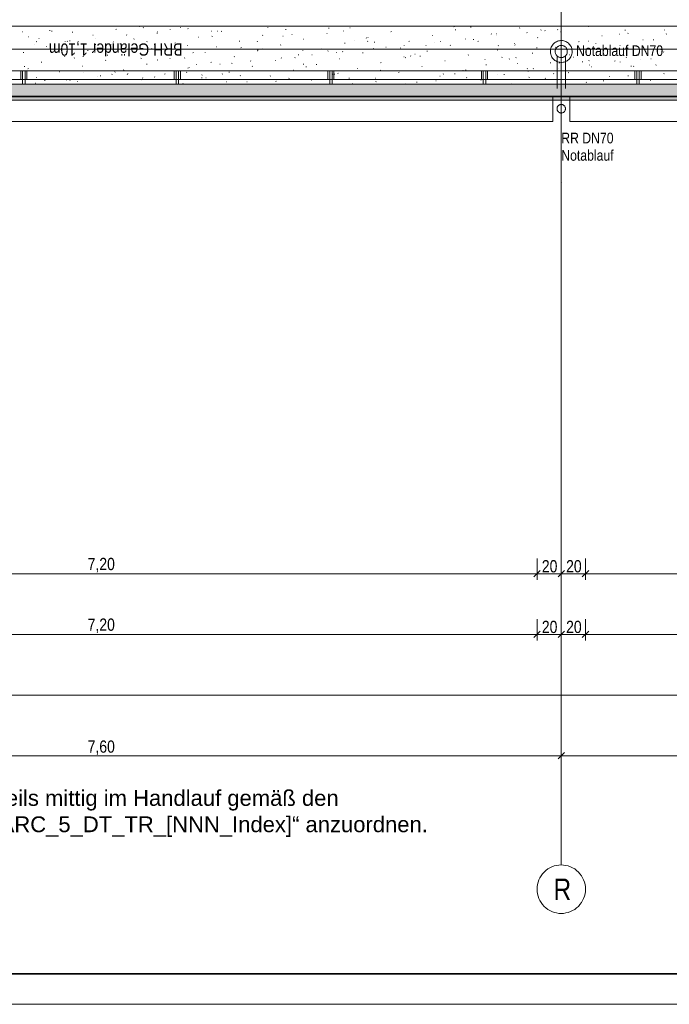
# Model space of a CAD drawing. Extents: x -743 to 300, y 62 to 1112.
# Tile 62 of 179: x -242 to -135, y 62 to 225. Entities that reach past the tile are written whole.
import ezdxf
from ezdxf.lldxf.tags import DXFTag

# ---------------------------------------------------------------- set-up
doc = ezdxf.new("R2010")
doc.units = 0
doc.layers.get('0').update_dxf_attribs({"lineweight": 13})
for name, color, linetype, lineweight, true_color in [('00_E_ST_Handlaufleuchte_Bem', 7, 'Continuous', 5, 0x7d7d00), ('30 -33 Aussenwände- 7 Fassade_ Elemente', 7, 'Continuous', 9, 0x00aacc), ('30 -36 Dächer- 1 Konstruktion', 7, 'Continuous', 35, 0x6666cc), ('30 -36 Dächer- 3 Dachbeläge', 7, 'Continuous', 15, 0x9999ff), ('30 -36 Dächer- 3 Dachbeläge Gründach', 9, 'Continuous', 9, 0x808080), ('30 -36 Dächer- 4 Dachbekleidungen', 7, 'Continuous', 9, 0xccccff), ('70 -72 Beschriftung- 1 Beschriftung allgemein', 7, 'Continuous', 9, 0xff6633), ('70 -76 Bemaßung- 2 Allgemein', 9, 'Continuous', 5, 0x808080)]:
    doc.layers.add(name, color=color, linetype=linetype, lineweight=lineweight, true_color=true_color)
for name, color, linetype, lineweight in [('40 -41 Abwasser_Wasser_Gas- 1 Abwasser + sanitäre Anlagen', 7, 'Continuous', 9), ('40 -41 Abwasser_Wasser_Gas- 2 Wasser-1', 7, 'Continuous', 15), ('70 -71 Achsen- 1 Gebäudeachsen', 7, 'STRICHPUNKT2-A06CPV7LL0', 18), ('iwb_Plankopf Rahmen', 7, 'Continuous', 35), ('Keine-A06CPV7KL0', 7, 'Continuous', 9)]:
    doc.layers.add(name, color=color, linetype=linetype, lineweight=lineweight)
doc.styles.get("Standard").update_dxf_attribs({"font": 'ARIALN.TTF'})
tags = doc.linetypes.add('grob-A06CPV7GL0', pattern=[14, 3, -8, 3]).pattern_tags.tags
tags[8:9] = [DXFTag(74, 4), DXFTag(75, 0), DXFTag(340, '0'), DXFTag(46, 0.0), DXFTag(50, 0.0), DXFTag(44, 0.0), DXFTag(45, 0.0)]
tags[6:7] = [DXFTag(74, 4), DXFTag(75, 0), DXFTag(340, '0'), DXFTag(46, 0.0), DXFTag(50, 0.0), DXFTag(44, 0.0), DXFTag(45, 0.0)]
tags[4:5] = [DXFTag(74, 4), DXFTag(75, 0), DXFTag(340, '0'), DXFTag(46, 0.0), DXFTag(50, 0.0), DXFTag(44, 0.0), DXFTag(45, 0.0)]
tags = doc.linetypes.add('STRICHPUNKT2-A06CPV7LL0', pattern=[12.7, 6.35, -3.175, 0, -3.175]).pattern_tags.tags
tags[10:11] = [DXFTag(74, 4), DXFTag(75, 0), DXFTag(340, '0'), DXFTag(46, 0.0), DXFTag(50, 0.0), DXFTag(44, 0.0), DXFTag(45, 0.0)]
tags[8:9] = [DXFTag(74, 4), DXFTag(75, 0), DXFTag(340, '0'), DXFTag(46, 0.0), DXFTag(50, 0.0), DXFTag(44, 0.0), DXFTag(45, 0.0)]
tags[6:7] = [DXFTag(74, 4), DXFTag(75, 0), DXFTag(340, '0'), DXFTag(46, 0.0), DXFTag(50, 0.0), DXFTag(44, 0.0), DXFTag(45, 0.0)]
tags[4:5] = [DXFTag(74, 4), DXFTag(75, 0), DXFTag(340, '0'), DXFTag(46, 0.0), DXFTag(50, 0.0), DXFTag(44, 0.0), DXFTag(45, 0.0)]

# ---------------------------------------------------------------- blocks, each defined once
blk = doc.blocks.new('Referenz-A06CPV7ML0')
at = {"layer": '30 -33 Aussenwände- 7 Fassade_ Elemente', "color": 0, "linetype": 'Continuous', "ltscale": 0.13}
for p, q in [((76.46, 212.11), (-616.65, 212.11)), ((-303.45, 212.11), (-154.25, 212.11)), ((-303.45, 211.51), (-154.25, 211.51)), ((-154.25, 212.11), (-154.25, 207.97)), ((-154.25, 211.51), (-154.25, 207.97)), ((-151.45, 212.11), (-2.25, 212.11)), ((-151.45, 207.97), (-151.45, 212.11)), ((-151.45, 211.51), (-2.25, 211.51)), ((-151.45, 207.97), (-151.45, 211.51)), ((-154.25, 207.97), (-303.45, 207.97)), ((-154.25, 207.97), (-303.45, 207.97)), ((-2.25, 207.97), (-151.45, 207.97)), ((-2.25, 207.97), (-151.45, 207.97))]:
    blk.add_line(p, q, dxfattribs=at)
at = {"layer": '30 -36 Dächer- 1 Konstruktion', "color": 0, "linetype": 'Continuous', "ltscale": 0.35}
blk.add_line((-616.65, 212.11), (76.46, 212.11), dxfattribs=at)
at = {"layer": '30 -36 Dächer- 1 Konstruktion', "color": 0, "lineweight": 25}
for p, q in [((76.46, 212.11), (-616.65, 212.11)), ((-616.65, 212.11), (76.46, 212.11)), ((-616.65, 212.11), (76.46, 212.11)), ((76.46, 212.11), (-616.65, 212.11))]:
    blk.add_line(p, q, dxfattribs=at)
at = {"layer": '30 -36 Dächer- 1 Konstruktion', "color": 0, "lineweight": 5}
for p, q in [((76.46, 212.11), (-616.65, 212.11)), ((-616.65, 212.11), (76.46, 212.11)), ((-616.65, 212.11), (76.46, 212.11)), ((76.46, 212.11), (-616.65, 212.11))]:
    blk.add_line(p, q, dxfattribs=at)
at = {"layer": '30 -36 Dächer- 1 Konstruktion', "color": 0, "lineweight": -2}
for p, q in [((76.46, 212.11), (-616.65, 212.11)), ((-616.65, 212.11), (76.46, 212.11)), ((-616.65, 212.11), (76.46, 212.11)), ((76.46, 212.11), (-616.65, 212.11))]:
    blk.add_line(p, q, dxfattribs=at)
at = {"layer": '30 -36 Dächer- 1 Konstruktion', "color": 0}
blk.add_line((-616.65, 212.11), (76.46, 212.11), dxfattribs=at)
at = {"layer": '30 -36 Dächer- 3 Dachbeläge', "color": 0, "lineweight": 9}
for p, q in [((-593.85, 223.71), (76.46, 223.71)), ((-241.73, 222.77), (-241.71, 222.73)), ((-237.26, 222.99), (-237.19, 222.97)), ((-236.94, 222.86), (-236.86, 222.88)), ((-233.48, 222.66), (-233.48, 222.73)), ((-226.33, 223.16), (-226.25, 223.18)), ((-222.41, 223.62), (-222.37, 223.62)), ((-221.83, 223.46), (-221.76, 223.44)), ((-219.55, 222.51), (-219.47, 222.53)), ((-219.49, 222.73), (-219.51, 222.76)), ((-217.36, 223.06), (-217.37, 223.13)), ((-215.73, 223.47), (-215.65, 223.48)), ((-214.42, 223.25), (-214.45, 223.28)), ((-210.6, 222.84), (-210.56, 222.84)), ((-209.57, 222.89), (-209.5, 222.86)), ((-208.94, 222.82), (-208.87, 222.84)), ((-201.25, 223.45), (-201.25, 223.52)), ((-198.34, 223.12), (-198.26, 223.14)), ((-191.55, 222.47), (-191.48, 222.49)), ((-191.23, 223.38), (-191.15, 223.35)), ((-188.76, 222.92), (-188.75, 222.89)), ((-187.73, 223.42), (-187.66, 223.44)), ((-180.95, 222.77), (-180.87, 222.79)), ((-170.49, 223.61), (-170.56, 223.56)), ((-170.34, 223.08), (-170.27, 223.1)), ((-167.82, 223.54), (-167.74, 223.51)), ((-164.44, 222.42), (-164.37, 222.39)), ((-163.56, 222.43), (-163.48, 222.45)), ((-159.74, 223.38), (-159.66, 223.4)), ((-158.5, 222.59), (-158.53, 222.62)), ((-156.15, 223.07), (-156.21, 223.03)), ((-155.55, 222.97), (-155.48, 222.94)), ((-153.44, 223.11), (-153.47, 223.14)), ((-152.95, 222.73), (-152.88, 222.75)), ((-149.13, 223.68), (-149.06, 223.7)), ((-148.37, 223.63), (-148.4, 223.66)), ((-143.29, 222.39), (-143.22, 222.36)), ((-142.35, 223.04), (-142.27, 223.05)), ((-141.8, 222.54), (-141.87, 222.49)), ((-135.8, 223.08), (-135.79, 223.04)), ((-135.56, 222.39), (-135.49, 222.4)), ((-240.76, 221.91), (-240.68, 221.93)), ((-239.4, 221.15), (-239.46, 221.09)), ((-239.06, 221.66), (-238.99, 221.63)), ((-234.68, 221.17), (-234.71, 221.2)), ((-234.32, 221.23), (-234.39, 221.18)), ((-233.97, 221.26), (-233.9, 221.28)), ((-230.15, 222.21), (-230.08, 222.23)), ((-229.62, 221.69), (-229.64, 221.72)), ((-226.8, 221.09), (-226.72, 221.06)), ((-224.55, 222.21), (-224.58, 222.24)), ((-223.37, 221.56), (-223.29, 221.58)), ((-221.19, 221.17), (-221.24, 221.11)), ((-216.58, 220.91), (-216.51, 220.93)), ((-212.76, 221.86), (-212.69, 221.88)), ((-210.48, 222.03), (-210.4, 222.01)), ((-205.98, 221.22), (-205.9, 221.23)), ((-202.97, 221.19), (-203.03, 221.13)), ((-202.16, 222.17), (-202.08, 222.19)), ((-198.79, 222.06), (-198.75, 222.06)), ((-197.31, 222.32), (-197.23, 222.29)), ((-195.37, 221.52), (-195.3, 221.54)), ((-188.59, 220.87), (-188.51, 220.89)), ((-186.98, 221.28), (-186.94, 221.28)), ((-185.04, 221.74), (-184.97, 221.71)), ((-184.75, 221.2), (-184.81, 221.15)), ((-184.77, 221.82), (-184.69, 221.84)), ((-183.7, 221.07), (-183.62, 221.05)), ((-177.98, 221.17), (-177.91, 221.19)), ((-174.16, 222.13), (-174.09, 222.14)), ((-173.7, 221.04), (-173.73, 221.06)), ((-172.78, 221.17), (-172.71, 221.14)), ((-168.63, 221.56), (-168.66, 221.58)), ((-167.38, 221.48), (-167.3, 221.5)), ((-166.53, 221.22), (-166.59, 221.17)), ((-163.57, 222.07), (-163.6, 222.1)), ((-160.59, 220.83), (-160.52, 220.85)), ((-156.77, 221.78), (-156.7, 221.8)), ((-149.99, 221.13), (-149.91, 221.15)), ((-148.32, 221.24), (-148.37, 221.19)), ((-147.12, 220.84), (-147.12, 220.91)), ((-146.17, 222.08), (-146.09, 222.1)), ((-139.38, 221.43), (-139.31, 221.45)), ((-137.66, 221.46), (-137.58, 221.43)), ((-241.61, 219.35), (-241.54, 219.37)), ((-239.75, 220.65), (-239.77, 220.68)), ((-237.79, 220.31), (-237.72, 220.32)), ((-231.01, 219.66), (-230.93, 219.68)), ((-229.73, 220.69), (-229.66, 220.67)), ((-227.19, 220.61), (-227.11, 220.63)), ((-220.4, 219.96), (-220.33, 219.98)), ((-219.98, 220.69), (-220.04, 220.65)), ((-214.53, 220.52), (-214.46, 220.49)), ((-213.62, 219.31), (-213.54, 219.33)), ((-211.58, 219.27), (-211.59, 219.34)), ((-209.8, 220.26), (-209.72, 220.28)), ((-205.63, 220.16), (-205.7, 220.11)), ((-203.01, 219.61), (-202.94, 219.63)), ((-202.95, 219.73), (-202.87, 219.71)), ((-202.27, 219.94), (-202.2, 219.91)), ((-199.19, 220.57), (-199.12, 220.59)), ((-195.46, 219.66), (-195.47, 219.73)), ((-192.41, 219.92), (-192.33, 219.94)), ((-191.29, 219.63), (-191.35, 219.58)), ((-190.01, 219.37), (-189.93, 219.34)), ((-188.89, 219.48), (-188.92, 219.51)), ((-185.62, 219.27), (-185.55, 219.29)), ((-183.83, 220), (-183.86, 220.03)), ((-181.8, 220.22), (-181.73, 220.24)), ((-179.35, 220.06), (-179.36, 220.13)), ((-178.76, 220.52), (-178.79, 220.55)), ((-175.17, 220.5), (-175.13, 220.5)), ((-175.02, 219.57), (-174.94, 219.59)), ((-171.2, 220.52), (-171.12, 220.54)), ((-164.41, 219.87), (-164.34, 219.89)), ((-163.35, 219.72), (-163.32, 219.72)), ((-163.23, 220.45), (-163.24, 220.52)), ((-160.52, 220.59), (-160.44, 220.56)), ((-157.63, 219.23), (-157.55, 219.24)), ((-156.91, 220.11), (-156.84, 220.09)), ((-153.81, 220.18), (-153.73, 220.2)), ((-148.25, 220.02), (-148.18, 219.99)), ((-147.02, 219.53), (-146.95, 219.55)), ((-143.2, 220.48), (-143.13, 220.5)), ((-136.42, 219.83), (-136.34, 219.85)), ((-135.99, 219.44), (-135.92, 219.41)), ((-238.65, 217.75), (-238.57, 217.77)), ((-234.83, 218.7), (-234.75, 218.72)), ((-233.17, 218.47), (-233.23, 218.42)), ((-231.76, 218.71), (-231.69, 218.69)), ((-228.04, 218.05), (-227.97, 218.07)), ((-227.69, 218.88), (-227.7, 218.95)), ((-224.22, 219.01), (-224.15, 219.03)), ((-222.2, 218.39), (-222.13, 218.37)), ((-219.5, 218.14), (-219.42, 218.11)), ((-217.44, 218.36), (-217.36, 218.38)), ((-214.96, 218.49), (-215.01, 218.44)), ((-210.65, 217.71), (-210.58, 217.73)), ((-207.23, 217.57), (-207.16, 217.54)), ((-206.83, 218.66), (-206.76, 218.68)), ((-204.09, 217.92), (-204.12, 217.95)), ((-200.05, 218.01), (-199.97, 218.03)), ((-199.02, 218.44), (-199.05, 218.47)), ((-196.74, 218.51), (-196.8, 218.46)), ((-196.23, 218.96), (-196.15, 218.98)), ((-193.96, 218.96), (-193.99, 218.99)), ((-189.44, 218.32), (-189.37, 218.33)), ((-182.66, 217.67), (-182.58, 217.69)), ((-178.84, 218.62), (-178.76, 218.64)), ((-178.52, 218.53), (-178.58, 218.48)), ((-177.74, 218.79), (-177.67, 218.76)), ((-176.94, 219.09), (-177.01, 219.05)), ((-176.17, 218.77), (-176.09, 218.75)), ((-172.05, 217.97), (-171.98, 217.99)), ((-168.23, 218.92), (-168.16, 218.94)), ((-165.48, 218.22), (-165.41, 218.19)), ((-162.6, 218.56), (-162.66, 218.51)), ((-161.45, 218.27), (-161.37, 218.29)), ((-160.3, 218.55), (-160.36, 218.49)), ((-160.07, 217.52), (-160.06, 217.49)), ((-154.66, 217.62), (-154.59, 217.64)), ((-153.22, 217.64), (-153.14, 217.61)), ((-151.54, 218.94), (-151.51, 218.94)), ((-150.84, 218.58), (-150.77, 218.6)), ((-149.38, 217.81), (-149.31, 217.79)), ((-148.25, 218.02), (-148.32, 217.98)), ((-144.06, 217.93), (-143.98, 217.95)), ((-143.11, 217.78), (-143.13, 217.81)), ((-142.09, 218.57), (-142.15, 218.51)), ((-140.24, 218.88), (-140.16, 218.9)), ((-139.73, 218.16), (-139.7, 218.16)), ((-138.04, 218.3), (-138.07, 218.33)), ((-241.45, 217.05), (-241.38, 217.02)), ((-240.77, 216.71), (-240.84, 216.67)), ((-236.72, 216.34), (-236.65, 216.31)), ((-235.68, 216.15), (-235.61, 216.17)), ((-231.86, 217.1), (-231.79, 217.12)), ((-231.75, 216.09), (-231.72, 216.08)), ((-226.43, 216.18), (-226.49, 216.13)), ((-225.08, 216.45), (-225, 216.47)), ((-221.26, 217.41), (-221.18, 217.42)), ((-219.28, 216.36), (-219.31, 216.39)), ((-214.67, 216.09), (-214.6, 216.06)), ((-214.47, 216.76), (-214.4, 216.78)), ((-214.22, 216.88), (-214.25, 216.91)), ((-213.03, 217.37), (-213.02, 217.34)), ((-209.15, 217.4), (-209.18, 217.43)), ((-207.69, 216.11), (-207.61, 216.13)), ((-203.87, 217.06), (-203.79, 217.08)), ((-197.08, 216.41), (-197.01, 216.43)), ((-195.42, 217.43), (-195.34, 217.41)), ((-194.97, 216.99), (-194.9, 216.96)), ((-193.26, 217.36), (-193.19, 217.38)), ((-189.68, 215.88), (-189.69, 215.95)), ((-186.48, 216.71), (-186.4, 216.73)), ((-182.71, 216.42), (-182.63, 216.39)), ((-179.69, 216.06), (-179.62, 216.08)), ((-175.87, 217.02), (-175.8, 217.04)), ((-173.56, 216.27), (-173.57, 216.34)), ((-169.09, 216.37), (-169.01, 216.39)), ((-168.64, 216.47), (-168.56, 216.45)), ((-165.27, 217.32), (-165.19, 217.34)), ((-158.48, 216.67), (-158.41, 216.69)), ((-158.3, 216.22), (-158.33, 216.25)), ((-157.45, 216.66), (-157.46, 216.73)), ((-153.24, 216.74), (-153.26, 216.77)), ((-151.7, 216.02), (-151.62, 216.04)), ((-148.17, 217.26), (-148.2, 217.29)), ((-147.88, 216.97), (-147.8, 216.99)), ((-141.33, 217.06), (-141.34, 217.13)), ((-141.09, 216.33), (-141.02, 216.34)), ((-140.95, 217.07), (-140.88, 217.04)), ((-137.27, 217.28), (-137.2, 217.3)), ((-135.86, 215.89), (-135.92, 215.84)), ((-239.54, 214.28), (-239.57, 214.31)), ((-239.5, 215.2), (-239.43, 215.22)), ((-238.03, 214.7), (-238.03, 214.77)), ((-234.48, 214.8), (-234.5, 214.83)), ((-233.92, 214.75), (-233.85, 214.72)), ((-232.72, 214.55), (-232.64, 214.57)), ((-229.41, 215.32), (-229.44, 215.35)), ((-228.9, 215.5), (-228.82, 215.52)), ((-226.94, 215.8), (-227, 215.74)), ((-224.46, 215.76), (-224.39, 215.74)), ((-224.35, 215.84), (-224.38, 215.87)), ((-222.11, 214.85), (-222.04, 214.87)), ((-221.91, 215.09), (-221.92, 215.16)), ((-219.94, 215.31), (-219.91, 215.3)), ((-218.29, 215.8), (-218.22, 215.82)), ((-212.2, 215.19), (-212.12, 215.16)), ((-212.08, 215.64), (-212.15, 215.6)), ((-211.51, 215.15), (-211.43, 215.17)), ((-208.73, 215.82), (-208.78, 215.76)), ((-208.13, 214.53), (-208.1, 214.53)), ((-205.79, 215.49), (-205.8, 215.56)), ((-204.72, 214.51), (-204.65, 214.52)), ((-200.9, 215.46), (-200.83, 215.48)), ((-199.93, 214.62), (-199.86, 214.59)), ((-197.74, 215.11), (-197.8, 215.06)), ((-194.12, 214.81), (-194.04, 214.83)), ((-190.51, 215.83), (-190.57, 215.78)), ((-190.3, 215.76), (-190.22, 215.78)), ((-187.89, 215.13), (-187.81, 215.1)), ((-183.51, 215.11), (-183.44, 215.13)), ((-183.39, 214.57), (-183.46, 214.53)), ((-176.73, 214.46), (-176.65, 214.48)), ((-173.5, 214.66), (-173.52, 214.69)), ((-172.91, 215.42), (-172.83, 215.43)), ((-172.29, 215.85), (-172.35, 215.8)), ((-170.44, 215.84), (-170.37, 215.81)), ((-168.43, 215.18), (-168.46, 215.21)), ((-166.12, 214.77), (-166.05, 214.79)), ((-163.37, 215.7), (-163.39, 215.73)), ((-162.3, 215.72), (-162.23, 215.74)), ((-158.18, 215.27), (-158.11, 215.24)), ((-155.52, 215.07), (-155.44, 215.09)), ((-154.08, 215.87), (-154.13, 215.82)), ((-148.73, 214.42), (-148.66, 214.44)), ((-145.91, 214.69), (-145.84, 214.66)), ((-144.91, 215.37), (-144.84, 215.39)), ((-141.85, 215.51), (-141.78, 215.49)), ((-138.13, 214.72), (-138.05, 214.74)), ((76.46, 214.11), (-614.65, 214.11)), ((-215.33, 214.2), (-215.25, 214.22)), ((-187.33, 214.16), (-187.26, 214.18)), ((-178.56, 214.15), (-178.59, 214.17)), ((-161.11, 214.17), (-161.03, 214.15)), ((-159.34, 214.12), (-159.26, 214.14))]:
    blk.add_line(p, q, dxfattribs=at)
at = {"layer": '30 -36 Dächer- 3 Dachbeläge', "color": 0, "linetype": 'Continuous', "ltscale": 0.15}
for p, q in [((76.46, 214.11), (-614.65, 214.11)), ((-617.25, 211.51), (76.46, 211.51))]:
    blk.add_line(p, q, dxfattribs=at)
at = {"layer": '30 -36 Dächer- 3 Dachbeläge', "color": 0, "lineweight": 0}
for points in [[(-614.65, 211.51), (-614.65, 214.11), (76.46, 212.65)], [(76.46, 212.65), (-614.65, 214.11), (76.46, 214.11)], [(-614.65, 211.51), (76.46, 212.65), (76.46, 211.51)]]:
    blk.add_solid(points, dxfattribs=at)
at = {"layer": '30 -36 Dächer- 3 Dachbeläge Gründach', "color": 0, "linetype": 'Continuous', "ltscale": 0.13}
blk.add_line((-593.85, 223.71), (76.46, 223.71), dxfattribs=at)
at = {"layer": '30 -36 Dächer- 4 Dachbekleidungen', "color": 0, "linetype": 'Continuous', "ltscale": 0.13}
for p, q in [((76.46, 216.31), (-613.85, 216.31)), ((-242.02, 214.91), (-242.02, 216.31)), ((-242.02, 216.31), (-241.72, 216.31)), ((-241.72, 214.91), (-241.72, 216.31)), ((-241.72, 216.31), (-241.32, 216.31)), ((-241.32, 216.31), (-241.32, 214.91)), ((-241.02, 216.31), (-241.32, 216.31)), ((-241.02, 214.91), (-241.02, 216.31)), ((-216.69, 214.91), (-216.69, 216.31)), ((-216.69, 216.31), (-216.39, 216.31)), ((-216.39, 214.91), (-216.39, 216.31)), ((-216.39, 216.31), (-215.99, 216.31)), ((-215.99, 216.31), (-215.99, 214.91)), ((-215.69, 216.31), (-215.99, 216.31)), ((-215.69, 214.91), (-215.69, 216.31)), ((-191.35, 214.91), (-191.35, 216.31)), ((-191.35, 216.31), (-191.05, 216.31)), ((-191.05, 214.91), (-191.05, 216.31)), ((-191.05, 216.31), (-190.65, 216.31)), ((-190.65, 216.31), (-190.65, 214.91)), ((-190.35, 216.31), (-190.65, 216.31)), ((-190.35, 214.91), (-190.35, 216.31)), ((-166.02, 214.91), (-166.02, 216.31)), ((-166.02, 216.31), (-165.72, 216.31)), ((-165.72, 214.91), (-165.72, 216.31)), ((-165.72, 216.31), (-165.32, 216.31)), ((-165.32, 216.31), (-165.32, 214.91)), ((-165.02, 216.31), (-165.32, 216.31)), ((-165.02, 214.91), (-165.02, 216.31)), ((-140.69, 214.91), (-140.69, 216.31)), ((-140.69, 216.31), (-140.39, 216.31)), ((-140.39, 214.91), (-140.39, 216.31)), ((-140.39, 216.31), (-139.99, 216.31)), ((-139.99, 216.31), (-139.99, 214.91)), ((-139.69, 216.31), (-139.99, 216.31)), ((-139.69, 214.91), (-139.69, 216.31)), ((-613.85, 214.91), (76.46, 214.91)), ((-241.32, 214.91), (-241.72, 214.91)), ((-241.72, 214.91), (-241.72, 214.11)), ((-241.32, 214.11), (-241.32, 214.91)), ((-215.99, 214.91), (-216.39, 214.91)), ((-216.39, 214.91), (-216.39, 214.11)), ((-215.99, 214.11), (-215.99, 214.91)), ((-190.65, 214.91), (-191.05, 214.91)), ((-191.05, 214.91), (-191.05, 214.11)), ((-190.65, 214.11), (-190.65, 214.91)), ((-165.32, 214.91), (-165.72, 214.91)), ((-165.72, 214.91), (-165.72, 214.11)), ((-165.32, 214.11), (-165.32, 214.91)), ((-139.99, 214.91), (-140.39, 214.91)), ((-140.39, 214.91), (-140.39, 214.11)), ((-139.99, 214.11), (-139.99, 214.91)), ((-241.72, 214.11), (-241.32, 214.11)), ((-216.39, 214.11), (-215.99, 214.11)), ((-191.05, 214.11), (-190.65, 214.11)), ((-165.72, 214.11), (-165.32, 214.11)), ((-140.39, 214.11), (-139.99, 214.11))]:
    blk.add_line(p, q, dxfattribs=at)
at = {"layer": '40 -41 Abwasser_Wasser_Gas- 1 Abwasser + sanitäre Anlagen', "color": 0, "linetype": 'grob-A06CPV7GL0', "ltscale": 0.13}
for p, q in [((-152.85, 224.6), (-152.85, 219.51)), ((-153.55, 218.8), (-153.55, 213.44)), ((-152.15, 218.8), (-152.15, 213.44))]:
    blk.add_line(p, q, dxfattribs=at)
at = {"layer": '40 -41 Abwasser_Wasser_Gas- 1 Abwasser + sanitäre Anlagen', "color": 0, "linetype": 'Continuous', "lineweight": 5, "ltscale": 0.13}
for p, q in [((-152.85, 219.51), (-152.87, 219.57)), ((-152.87, 219.57), (-152.84, 219.57)), ((-152.84, 219.57), (-152.85, 219.51))]:
    blk.add_line(p, q, dxfattribs=at)
at = {"layer": '40 -41 Abwasser_Wasser_Gas- 1 Abwasser + sanitäre Anlagen', "color": 0, "lineweight": 0}
for points in [[(-152.85, 219.51), (-152.87, 219.57), (-152.85, 219.57)], [(-152.85, 219.51), (-152.85, 219.57), (-152.84, 219.57)]]:
    blk.add_solid(points, dxfattribs=at)
at = {"layer": '40 -41 Abwasser_Wasser_Gas- 2 Wasser-1', "color": 0, "linetype": 'Continuous', "ltscale": 0.15}
for p, q in [((-152.85, 219.51), (-152.85, 223.35)), ((-154.21, 220.7), (-154.08, 220.83)), ((-154.08, 220.83), (-153.95, 220.94)), ((-153.95, 220.94), (-153.8, 221.04)), ((-153.8, 221.04), (-153.65, 221.13)), ((-153.65, 221.13), (-153.49, 221.2)), ((-153.49, 221.2), (-153.32, 221.25)), ((-153.32, 221.25), (-153.15, 221.29)), ((-153.15, 221.29), (-152.97, 221.31)), ((-152.97, 221.31), (-152.79, 221.31)), ((-152.79, 221.31), (-152.62, 221.3)), ((-152.62, 221.3), (-152.44, 221.27)), ((-152.44, 221.27), (-152.27, 221.22)), ((-152.27, 221.22), (-152.11, 221.15)), ((-152.11, 221.15), (-151.95, 221.07)), ((-151.95, 221.07), (-151.8, 220.98)), ((-151.8, 220.98), (-151.67, 220.87)), ((-151.67, 220.87), (-151.54, 220.74)), ((-154.65, 219.57), (-154.64, 219.75)), ((-154.65, 219.39), (-154.65, 219.57)), ((-154.63, 219.22), (-154.65, 219.39)), ((-154.64, 219.75), (-154.6, 219.92)), ((-154.59, 219.05), (-154.63, 219.22)), ((-154.6, 219.92), (-154.56, 220.09)), ((-154.56, 220.09), (-154.49, 220.25)), ((-154.49, 220.25), (-154.41, 220.41)), ((-154.41, 220.41), (-154.32, 220.56)), ((-154.32, 220.56), (-154.21, 220.7)), ((-153.85, 219.54), (-153.84, 219.64)), ((-153.85, 219.45), (-153.85, 219.54)), ((-153.84, 219.35), (-153.85, 219.45)), ((-153.84, 219.64), (-153.83, 219.74)), ((-153.82, 219.25), (-153.84, 219.35)), ((-153.83, 219.74), (-153.8, 219.83)), ((-153.79, 219.16), (-153.82, 219.25)), ((-153.8, 219.83), (-153.76, 219.92)), ((-153.75, 219.07), (-153.79, 219.16)), ((-153.76, 219.92), (-153.72, 220.01)), ((-153.72, 220.01), (-153.66, 220.09)), ((-153.66, 220.09), (-153.6, 220.17)), ((-153.6, 220.17), (-153.54, 220.24)), ((-153.54, 220.24), (-153.46, 220.31)), ((-153.46, 220.31), (-153.38, 220.36)), ((-153.38, 220.36), (-153.29, 220.41)), ((-153.29, 220.41), (-153.2, 220.45)), ((-153.2, 220.45), (-153.11, 220.48)), ((-153.11, 220.48), (-153.01, 220.5)), ((-153.01, 220.5), (-152.92, 220.51)), ((-152.92, 220.51), (-152.82, 220.51)), ((-152.82, 220.51), (-152.72, 220.5)), ((-152.72, 220.5), (-152.62, 220.49)), ((-152.62, 220.49), (-152.53, 220.46)), ((-152.53, 220.46), (-152.44, 220.42)), ((-152.44, 220.42), (-152.35, 220.38)), ((-152.35, 220.38), (-152.27, 220.32)), ((-152.27, 220.32), (-152.19, 220.26)), ((-152.19, 220.26), (-152.12, 220.2)), ((-152.12, 220.2), (-152.06, 220.12)), ((-152.06, 220.12), (-152, 220.04)), ((-152, 220.04), (-151.96, 219.95)), ((-151.96, 219.95), (-151.92, 219.86)), ((-151.9, 219.19), (-151.94, 219.1)), ((-151.92, 219.86), (-151.89, 219.77)), ((-151.88, 219.29), (-151.9, 219.19)), ((-151.89, 219.77), (-151.87, 219.67)), ((-151.86, 219.38), (-151.88, 219.29)), ((-151.87, 219.67), (-151.85, 219.58)), ((-151.85, 219.48), (-151.86, 219.38)), ((-151.85, 219.58), (-151.85, 219.48)), ((-151.54, 220.74), (-151.42, 220.61)), ((-151.42, 220.61), (-151.32, 220.46)), ((-151.32, 220.46), (-151.24, 220.31)), ((-151.24, 220.31), (-151.17, 220.15)), ((-151.17, 220.15), (-151.11, 219.98)), ((-151.11, 219.98), (-151.08, 219.81)), ((-151.07, 219.28), (-151.1, 219.1)), ((-151.08, 219.81), (-151.06, 219.63)), ((-151.05, 219.45), (-151.07, 219.28)), ((-151.06, 219.63), (-151.05, 219.45)), ((-154.54, 218.88), (-154.59, 219.05)), ((-154.47, 218.72), (-154.54, 218.88)), ((-154.38, 218.56), (-154.47, 218.72)), ((-154.28, 218.42), (-154.38, 218.56)), ((-154.17, 218.28), (-154.28, 218.42)), ((-154.04, 218.16), (-154.17, 218.28)), ((-153.9, 218.05), (-154.04, 218.16)), ((-153.75, 217.95), (-153.9, 218.05)), ((-153.7, 218.98), (-153.75, 219.07)), ((-153.59, 217.87), (-153.75, 217.95)), ((-153.65, 218.9), (-153.7, 218.98)), ((-153.58, 218.83), (-153.65, 218.9)), ((-153.43, 217.81), (-153.59, 217.87)), ((-153.51, 218.76), (-153.58, 218.83)), ((-153.43, 218.7), (-153.51, 218.76)), ((-153.35, 218.65), (-153.43, 218.7)), ((-153.26, 217.76), (-153.43, 217.81)), ((-153.26, 218.6), (-153.35, 218.65)), ((-153.17, 218.57), (-153.26, 218.6)), ((-153.09, 217.73), (-153.26, 217.76)), ((-153.08, 218.54), (-153.17, 218.57)), ((-152.91, 217.71), (-153.09, 217.73)), ((-152.98, 218.52), (-153.08, 218.54)), ((-152.88, 218.51), (-152.98, 218.52)), ((-152.73, 217.72), (-152.91, 217.71)), ((-152.79, 218.51), (-152.88, 218.51)), ((-152.69, 218.53), (-152.79, 218.51)), ((-152.56, 217.74), (-152.73, 217.72)), ((-152.59, 218.55), (-152.69, 218.53)), ((-152.5, 218.58), (-152.59, 218.55)), ((-152.39, 217.77), (-152.56, 217.74)), ((-152.41, 218.62), (-152.5, 218.58)), ((-152.32, 218.66), (-152.41, 218.62)), ((-152.22, 217.83), (-152.39, 217.77)), ((-152.24, 218.72), (-152.32, 218.66)), ((-152.17, 218.78), (-152.24, 218.72)), ((-152.06, 217.9), (-152.22, 217.83)), ((-152.1, 218.85), (-152.17, 218.78)), ((-152.04, 218.93), (-152.1, 218.85)), ((-151.9, 217.98), (-152.06, 217.9)), ((-151.99, 219.01), (-152.04, 218.93)), ((-151.94, 219.1), (-151.99, 219.01)), ((-151.76, 218.08), (-151.9, 217.98)), ((-151.62, 218.2), (-151.76, 218.08)), ((-151.5, 218.33), (-151.62, 218.2)), ((-151.39, 218.46), (-151.5, 218.33)), ((-151.29, 218.61), (-151.39, 218.46)), ((-151.21, 218.77), (-151.29, 218.61)), ((-151.15, 218.93), (-151.21, 218.77)), ((-151.1, 219.1), (-151.15, 218.93)), ((-153.54, 210.19), (-153.55, 210.12)), ((-153.54, 210.19), (-153.55, 210.12)), ((-153.55, 210.12), (-153.55, 210.05)), ((-153.55, 210.12), (-153.55, 210.05)), ((-153.55, 210.05), (-153.55, 209.98)), ((-153.55, 210.05), (-153.55, 209.98)), ((-153.55, 209.98), (-153.53, 209.91)), ((-153.55, 209.98), (-153.53, 209.91)), ((-153.53, 210.25), (-153.54, 210.19)), ((-153.53, 210.25), (-153.54, 210.19)), ((-153.51, 210.32), (-153.53, 210.25)), ((-153.51, 210.32), (-153.53, 210.25)), ((-153.53, 209.91), (-153.51, 209.85)), ((-153.53, 209.91), (-153.51, 209.85)), ((-153.48, 210.38), (-153.51, 210.32)), ((-153.48, 210.38), (-153.51, 210.32)), ((-153.51, 209.85), (-153.49, 209.78)), ((-153.51, 209.85), (-153.49, 209.78)), ((-153.49, 209.78), (-153.46, 209.72)), ((-153.49, 209.78), (-153.46, 209.72)), ((-153.45, 210.44), (-153.48, 210.38)), ((-153.45, 210.44), (-153.48, 210.38)), ((-153.46, 209.72), (-153.42, 209.66)), ((-153.46, 209.72), (-153.42, 209.66)), ((-153.41, 210.5), (-153.45, 210.44)), ((-153.41, 210.5), (-153.45, 210.44)), ((-153.42, 209.66), (-153.38, 209.61)), ((-153.42, 209.66), (-153.38, 209.61)), ((-153.36, 210.55), (-153.41, 210.5)), ((-153.36, 210.55), (-153.41, 210.5)), ((-153.38, 209.61), (-153.33, 209.56)), ((-153.38, 209.61), (-153.33, 209.56)), ((-153.31, 210.6), (-153.36, 210.55)), ((-153.31, 210.6), (-153.36, 210.55)), ((-153.33, 209.56), (-153.28, 209.52)), ((-153.33, 209.56), (-153.28, 209.52)), ((-153.26, 210.64), (-153.31, 210.6)), ((-153.26, 210.64), (-153.31, 210.6)), ((-153.28, 209.52), (-153.22, 209.48)), ((-153.28, 209.52), (-153.22, 209.48)), ((-153.2, 210.68), (-153.26, 210.64)), ((-153.2, 210.68), (-153.26, 210.64)), ((-153.22, 209.48), (-153.16, 209.44)), ((-153.22, 209.48), (-153.16, 209.44)), ((-153.14, 210.71), (-153.2, 210.68)), ((-153.14, 210.71), (-153.2, 210.68)), ((-153.16, 209.44), (-153.1, 209.42)), ((-153.16, 209.44), (-153.1, 209.42)), ((-153.08, 210.74), (-153.14, 210.71)), ((-153.08, 210.74), (-153.14, 210.71)), ((-153.1, 209.42), (-153.03, 209.4)), ((-153.1, 209.42), (-153.03, 209.4)), ((-153.01, 210.75), (-153.08, 210.74)), ((-153.01, 210.75), (-153.08, 210.74)), ((-152.94, 210.77), (-153.01, 210.75)), ((-152.94, 210.77), (-153.01, 210.75)), ((-152.87, 210.77), (-152.94, 210.77)), ((-152.87, 210.77), (-152.94, 210.77)), ((-152.81, 210.77), (-152.87, 210.77)), ((-152.81, 210.77), (-152.87, 210.77)), ((-152.85, 210.07), (-152.85, 206.23)), ((-152.85, 210.07), (-152.85, 206.23)), ((-152.74, 210.76), (-152.81, 210.77)), ((-152.74, 210.76), (-152.81, 210.77)), ((-152.67, 210.75), (-152.74, 210.76)), ((-152.67, 210.75), (-152.74, 210.76)), ((-152.69, 209.39), (-152.63, 209.41)), ((-152.69, 209.39), (-152.63, 209.41)), ((-152.61, 210.73), (-152.67, 210.75)), ((-152.61, 210.73), (-152.67, 210.75)), ((-152.63, 209.41), (-152.56, 209.43)), ((-152.63, 209.41), (-152.56, 209.43)), ((-152.54, 210.7), (-152.61, 210.73)), ((-152.54, 210.7), (-152.61, 210.73)), ((-152.56, 209.43), (-152.5, 209.47)), ((-152.56, 209.43), (-152.5, 209.47)), ((-152.48, 210.67), (-152.54, 210.7)), ((-152.48, 210.67), (-152.54, 210.7)), ((-152.5, 209.47), (-152.44, 209.5)), ((-152.5, 209.47), (-152.44, 209.5)), ((-152.43, 210.63), (-152.48, 210.67)), ((-152.43, 210.63), (-152.48, 210.67)), ((-152.44, 209.5), (-152.39, 209.55)), ((-152.44, 209.5), (-152.39, 209.55)), ((-152.37, 210.58), (-152.43, 210.63)), ((-152.37, 210.58), (-152.43, 210.63)), ((-152.39, 209.55), (-152.34, 209.59)), ((-152.39, 209.55), (-152.34, 209.59)), ((-152.33, 210.53), (-152.37, 210.58)), ((-152.33, 210.53), (-152.37, 210.58)), ((-152.34, 209.59), (-152.3, 209.65)), ((-152.34, 209.59), (-152.3, 209.65)), ((-152.28, 210.48), (-152.33, 210.53)), ((-152.28, 210.48), (-152.33, 210.53)), ((-152.3, 209.65), (-152.26, 209.7)), ((-152.3, 209.65), (-152.26, 209.7)), ((-152.25, 210.42), (-152.28, 210.48)), ((-152.25, 210.42), (-152.28, 210.48)), ((-152.26, 209.7), (-152.22, 209.76)), ((-152.26, 209.7), (-152.22, 209.76)), ((-152.21, 210.36), (-152.25, 210.42)), ((-152.21, 210.36), (-152.25, 210.42)), ((-152.22, 209.76), (-152.2, 209.83)), ((-152.22, 209.76), (-152.2, 209.83)), ((-152.19, 210.3), (-152.21, 210.36)), ((-152.19, 210.3), (-152.21, 210.36)), ((-152.2, 209.83), (-152.18, 209.89)), ((-152.2, 209.83), (-152.18, 209.89)), ((-152.17, 210.23), (-152.19, 210.3)), ((-152.17, 210.23), (-152.19, 210.3)), ((-152.18, 209.89), (-152.16, 209.96)), ((-152.18, 209.89), (-152.16, 209.96)), ((-152.16, 210.16), (-152.17, 210.23)), ((-152.16, 210.16), (-152.17, 210.23)), ((-152.15, 210.1), (-152.16, 210.16)), ((-152.15, 210.1), (-152.16, 210.16)), ((-152.16, 209.96), (-152.15, 210.03)), ((-152.16, 209.96), (-152.15, 210.03)), ((-152.15, 210.03), (-152.15, 210.1)), ((-152.15, 210.03), (-152.15, 210.1)), ((-153.03, 209.4), (-152.97, 209.38)), ((-153.03, 209.4), (-152.97, 209.38)), ((-152.97, 209.38), (-152.9, 209.37)), ((-152.97, 209.38), (-152.9, 209.37)), ((-152.9, 209.37), (-152.83, 209.37)), ((-152.9, 209.37), (-152.83, 209.37)), ((-152.83, 209.37), (-152.76, 209.38)), ((-152.83, 209.37), (-152.76, 209.38)), ((-152.76, 209.38), (-152.69, 209.39)), ((-152.76, 209.38), (-152.69, 209.39))]:
    blk.add_line(p, q, dxfattribs=at)
at = {"layer": '70 -71 Achsen- 1 Gebäudeachsen', "color": 0, "linetype": 'STRICHPUNKT2-A06CPV7LL0', "ltscale": 0.18}
for p, q in [((-152.85, 1084.85), (-152.85, 85.41)), ((-682.49, 219.91), (76.46, 219.91))]:
    blk.add_line(p, q, dxfattribs=at)
at = {"layer": '70 -72 Beschriftung- 1 Beschriftung allgemein', "color": 0, "linetype": 'Continuous', "ltscale": 0.13}
blk.add_line((-152.85, 210.07), (-152.85, 197.88), dxfattribs=at)
at = {"layer": '70 -72 Beschriftung- 1 Beschriftung allgemein', "color": 0, "linetype": 'Continuous', "lineweight": 5, "ltscale": 0.13}
for p, q in [((-152.85, 197.88), (-152.87, 197.95)), ((-152.87, 197.95), (-152.83, 197.95)), ((-152.83, 197.95), (-152.85, 197.88))]:
    blk.add_line(p, q, dxfattribs=at)
at = {"layer": '70 -72 Beschriftung- 1 Beschriftung allgemein', "color": 0, "lineweight": 0}
for points in [[(-152.85, 197.88), (-152.87, 197.95), (-152.85, 197.95)], [(-152.85, 197.88), (-152.85, 197.95), (-152.83, 197.95)]]:
    blk.add_solid(points, dxfattribs=at)
at = {"layer": '70 -76 Bemaßung- 2 Allgemein', "color": 0, "linetype": 'Continuous', "ltscale": 0.13}
for p, q in [((-156.85, 135.91), (-156.85, 132.41)), ((-156.85, 135.91), (-156.85, 132.41)), ((-152.85, 135.91), (-152.85, 132.41)), ((-152.85, 135.91), (-152.85, 132.41)), ((-148.85, 135.91), (-148.85, 132.41)), ((-148.85, 135.91), (-148.85, 132.41)), ((-157.91, 133.41), (-299.79, 133.41)), ((-155.85, 133.41), (-157.91, 133.41)), ((-157.85, 133.41), (-155.79, 133.41)), ((-153.91, 133.41), (-155.79, 133.41)), ((-151.85, 133.41), (-153.91, 133.41)), ((-153.85, 133.41), (-151.79, 133.41)), ((-149.91, 133.41), (-151.79, 133.41)), ((-147.85, 133.41), (-149.91, 133.41)), ((-149.85, 133.41), (-147.79, 133.41)), ((-5.91, 133.41), (-147.79, 133.41)), ((-156.85, 125.91), (-156.85, 122.41)), ((-156.85, 125.91), (-156.85, 122.41)), ((-152.85, 125.91), (-152.85, 122.41)), ((-152.85, 125.91), (-152.85, 122.41)), ((-148.85, 125.91), (-148.85, 122.41)), ((-148.85, 125.91), (-148.85, 122.41)), ((-157.91, 123.41), (-299.79, 123.41)), ((-155.85, 123.41), (-157.91, 123.41)), ((-157.85, 123.41), (-155.79, 123.41)), ((-153.91, 123.41), (-155.79, 123.41)), ((-151.85, 123.41), (-153.91, 123.41)), ((-153.85, 123.41), (-151.79, 123.41)), ((-149.91, 123.41), (-151.79, 123.41)), ((-147.85, 123.41), (-149.91, 123.41)), ((-149.85, 123.41), (-147.79, 123.41)), ((-5.91, 123.41), (-147.79, 123.41)), ((76.46, 113.41), (-595.85, 113.41)), ((-152.32, 103.94), (-153.38, 102.88)), ((-153.38, 102.88), (-152.32, 103.94)), ((-152.85, 105.41), (-152.85, 102.41)), ((-152.85, 105.41), (-152.85, 102.41)), ((-153.91, 103.41), (-303.79, 103.41)), ((-152.35, 103.41), (-153.91, 103.41)), ((-153.35, 103.41), (-151.79, 103.41)), ((-1.91, 103.41), (-151.79, 103.41))]:
    blk.add_line(p, q, dxfattribs=at)
at = {"layer": '70 -76 Bemaßung- 2 Allgemein', "color": 0, "linetype": 'Continuous', "lineweight": 20, "ltscale": 0.2}
for p, q in [((-156.32, 133.94), (-157.38, 132.88)), ((-157.38, 132.88), (-156.32, 133.94)), ((-152.32, 133.94), (-153.38, 132.88)), ((-153.38, 132.88), (-152.32, 133.94)), ((-148.32, 133.94), (-149.38, 132.88)), ((-149.38, 132.88), (-148.32, 133.94)), ((-156.32, 123.94), (-157.38, 122.88)), ((-157.38, 122.88), (-156.32, 123.94)), ((-152.32, 123.94), (-153.38, 122.88)), ((-153.38, 122.88), (-152.32, 123.94)), ((-148.32, 123.94), (-149.38, 122.88)), ((-149.38, 122.88), (-148.32, 123.94))]:
    blk.add_line(p, q, dxfattribs=at)
at = {"layer": 'Keine-A06CPV7KL0', "color": 0, "linetype": 'Continuous', "ltscale": 0.13}
for p, q in [((-155.68, 84.24), (-155.39, 84.5)), ((-155.39, 84.5), (-155.07, 84.74)), ((-155.07, 84.74), (-154.74, 84.94)), ((-154.74, 84.94), (-154.38, 85.11)), ((-154.38, 85.11), (-154.01, 85.24)), ((-154.01, 85.24), (-153.63, 85.34)), ((-153.63, 85.34), (-153.24, 85.39)), ((-153.24, 85.39), (-152.85, 85.41)), ((-152.85, 85.41), (-152.46, 85.39)), ((-152.46, 85.39), (-152.07, 85.34)), ((-152.07, 85.34), (-151.69, 85.24)), ((-151.69, 85.24), (-151.32, 85.11)), ((-151.32, 85.11), (-150.97, 84.94)), ((-150.97, 84.94), (-150.63, 84.74)), ((-150.63, 84.74), (-150.31, 84.5)), ((-150.31, 84.5), (-150.02, 84.24)), ((-156.68, 82.57), (-156.55, 82.94)), ((-156.55, 82.94), (-156.38, 83.3)), ((-156.38, 83.3), (-156.18, 83.63)), ((-156.18, 83.63), (-155.94, 83.95)), ((-155.94, 83.95), (-155.68, 84.24)), ((-150.02, 84.24), (-149.76, 83.95)), ((-149.76, 83.95), (-149.53, 83.63)), ((-149.53, 83.63), (-149.32, 83.3)), ((-149.32, 83.3), (-149.16, 82.94)), ((-149.16, 82.94), (-149.02, 82.57)), ((-156.85, 81.41), (-156.83, 81.8)), ((-156.83, 81.02), (-156.85, 81.41)), ((-156.83, 81.8), (-156.78, 82.19)), ((-156.78, 82.19), (-156.68, 82.57)), ((-149.02, 82.57), (-148.93, 82.19)), ((-148.93, 82.19), (-148.87, 81.8)), ((-148.87, 81.8), (-148.85, 81.41)), ((-148.85, 81.41), (-148.87, 81.02)), ((-156.78, 80.63), (-156.83, 81.02)), ((-156.68, 80.25), (-156.78, 80.63)), ((-156.55, 79.88), (-156.68, 80.25)), ((-156.38, 79.53), (-156.55, 79.88)), ((-149.16, 79.88), (-149.32, 79.53)), ((-149.02, 80.25), (-149.16, 79.88)), ((-148.93, 80.63), (-149.02, 80.25)), ((-148.87, 81.02), (-148.93, 80.63)), ((-156.18, 79.19), (-156.38, 79.53)), ((-155.94, 78.87), (-156.18, 79.19)), ((-155.68, 78.58), (-155.94, 78.87)), ((-155.39, 78.32), (-155.68, 78.58)), ((-155.07, 78.09), (-155.39, 78.32)), ((-154.74, 77.88), (-155.07, 78.09)), ((-150.63, 78.09), (-150.97, 77.88)), ((-150.31, 78.32), (-150.63, 78.09)), ((-150.02, 78.58), (-150.31, 78.32)), ((-149.76, 78.87), (-150.02, 78.58)), ((-149.53, 79.19), (-149.76, 78.87)), ((-149.32, 79.53), (-149.53, 79.19)), ((-154.38, 77.72), (-154.74, 77.88)), ((-154.01, 77.58), (-154.38, 77.72)), ((-153.63, 77.49), (-154.01, 77.58)), ((-153.24, 77.43), (-153.63, 77.49)), ((-152.85, 77.41), (-153.24, 77.43)), ((-152.46, 77.43), (-152.85, 77.41)), ((-152.07, 77.49), (-152.46, 77.43)), ((-151.69, 77.58), (-152.07, 77.49)), ((-151.32, 77.72), (-151.69, 77.58)), ((-150.97, 77.88), (-151.32, 77.72))]:
    blk.add_line(p, q, dxfattribs=at)
at = {"layer": '70 -72 Beschriftung- 1 Beschriftung allgemein', "color": 0, "linetype": 'Continuous', "ltscale": 0.13, "insert": (-215.33, 218.83), "char_height": 2.0138, "attachment_point": 1, "rotation": 180}
blk.add_mtext('{\\fArial Narrow;BRH Geländer 1,10m}', dxfattribs=at)
at = {"layer": '70 -72 Beschriftung- 1 Beschriftung allgemein', "color": 0, "linetype": 'Continuous', "ltscale": 0.13, "char_height": 1.7621, "attachment_point": 1}
for s, insert in [('{\\fArial Narrow;Notablauf DN70}', (-150.41, 220.53)), ('{\\fArial Narrow;DN70}', (-149.38, 206.13)), ('{\\fArial Narrow;DN70}', (-149.38, 206.13)), ('{\\fArial Narrow;RR}', (-152.85, 206.13)), ('{\\fArial Narrow;RR}', (-152.85, 206.13)), ('{\\fArial Narrow;Notablauf}', (-152.85, 203.27)), ('{\\fArial Narrow;Notablauf}', (-152.85, 203.27))]:
    blk.add_mtext(s, dxfattribs=dict(at, insert=insert))
at = {"layer": '70 -76 Bemaßung- 2 Allgemein', "color": 0, "linetype": 'Continuous', "ltscale": 0.13, "char_height": 2.0138, "attachment_point": 1}
for s, insert in [('{\\fArial Narrow;7,20}', (-230.99, 136.03)), ('{\\fArial Narrow;20}', (-156.05, 135.66)), ('{\\fArial Narrow;20}', (-152.05, 135.66)), ('{\\fArial Narrow;7,20}', (-230.99, 126.03)), ('{\\fArial Narrow;20}', (-156.05, 125.66)), ('{\\fArial Narrow;20}', (-152.05, 125.66)), ('{\\fArial Narrow;7,60}', (-230.99, 105.93))]:
    blk.add_mtext(s, dxfattribs=dict(at, insert=insert))
at = {"layer": 'Keine-A06CPV7KL0', "color": 0, "linetype": 'Continuous', "ltscale": 0.13, "insert": (-154.13, 83.17), "char_height": 3.5241, "attachment_point": 1}
blk.add_mtext('{\\fArial Narrow;R}', dxfattribs=at)

msp = doc.modelspace()

# ---------------------------------------------------------------- linework, layer by layer
at = {"layer": 'iwb_Plankopf Rahmen', "color": 8, "lineweight": 13, "ltscale": 0.13, "true_color": 0x808080}
msp.add_lwpolyline([(300.35, 62.43), (-719.65, 62.43), (-719.65, 1112.43), (300.35, 1112.43), (300.35, 62.43)], close=True, dxfattribs=at)
at = {"layer": 'iwb_Plankopf Rahmen', "ltscale": 0.35}
msp.add_lwpolyline([(-699.65, 67.43), (-699.65, 1107.43), (295.35, 1107.43), (295.35, 67.43), (-599.65, 67.43), (-699.65, 67.43)], close=True, dxfattribs=at)

# ---------------------------------------------------------------- block references
at = {"color": 8, "lineweight": 13, "ltscale": 0.13, "true_color": 0x808080}
msp.add_blockref('Referenz-A06CPV7ML0', (0, 0), dxfattribs=at)

# ---------------------------------------------------------------- texts
at = {"layer": '00_E_ST_Handlaufleuchte_Bem', "ltscale": 0.13, "char_height": 2.6, "attachment_point": 1}
for s, insert in [('{\\fArial;Handlaufleuchten sind jeweils mittig im Handlauf gemäß den }', (-286.88, 97.75)), ('{\\fArial;Architektur-Details „KRA_ARC_5_DT_TR_[NNN_Index]“ anzuordnen.}', (-286.88, 93.41))]:
    msp.add_mtext(s, dxfattribs=dict(at, insert=insert))

doc.saveas('drawing.dxf')
